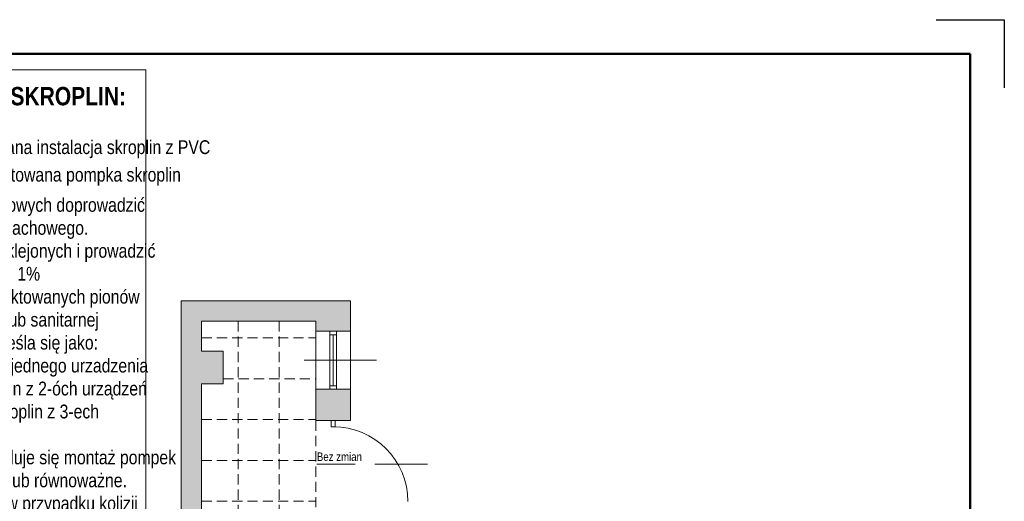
# Model space of a CAD drawing. Header units: millimetres. Extents: x -23540 to 53212, y -37964 to 41185.
# Tile 137 of 203: x 2018 to 3466, y -29507 to -28799. Entities that reach past the tile are written whole.
import ezdxf

# ---------------------------------------------------------------- set-up
doc = ezdxf.new("R2010")
doc.units = ezdxf.units.MM
doc.linetypes.add('DASHEDX2', pattern=[1.5, 1, -0.5])
doc.layers.get('0').update_dxf_attribs({"lineweight": 18})
for name, color, linetype, lineweight in [('BA_txs', 2, 'Continuous', 18), ('M_Ramki do druku', 7, 'Continuous', 18), ('M_Ramki rysunków', 2, 'Continuous', 18), ('MM_KS_OPISY', 7, 'Continuous', 9), ('mm_wentylacja_bloki', 7, 'Continuous', 18), ('PG_PRZERYWANE_ŚREDNIE', 1, 'DASHEDX2', 18), ('PG_ŚCIANY_DZIAŁOWE', 3, 'Continuous', 18)]:
    doc.layers.add(name, color=color, linetype=linetype, lineweight=lineweight)
doc.styles.add('BIKTS', font='bikromsw.shx', dxfattribs={"width": 0.85})
doc.styles.get("Standard").update_dxf_attribs({"font": 'arial.ttf'})

msp = doc.modelspace()

# ---------------------------------------------------------------- hatches: boundary and pattern name
at = {"layer": 'PG_ŚCIANY_DZIAŁOWE', "true_color": 0x636466, "transparency": 33554610}
h = msp.add_hatch(color=251, dxfattribs=at)
h.dxf.hatch_style = 1
h.paths.add_polyline_path([(2285.6, -29334.5), (2317.6, -29334.5), (2317.6, -29286.5), (2285.6, -29286.5), (2285.6, -29242.5), (2453.6, -29242.5), (2453.6, -29257.2), (2504.6, -29257.2), (2504.6, -29212.5), (2255.6, -29212.5), (2255.6, -29673.5), (1165.1, -29673.5), (1165.1, -29703.5), (1257.1, -29703.5), (1257.1, -29717.5), (1300.1, -29717.5), (1300.1, -29703.5), (1856.1, -29703.5), (1856.1, -29717.5), (1900.1, -29717.5), (1900.1, -29703.5), (2285.6, -29703.5)])
h = msp.add_hatch(color=251, dxfattribs=at)
h.dxf.hatch_style = 1
h.paths.add_polyline_path([(2504.6, -29342.2), (2453.6, -29342.2), (2453.6, -29388.5), (2504.6, -29388.5)])

# ---------------------------------------------------------------- linework, layer by layer
at = {"color": 251, "lineweight": 20, "true_color": 0x636466}
for p, q in [((2504.6, -29212.5), (2255.6, -29212.5)), ((2255.6, -29212.5), (2255.6, -29673.5)), ((2504.6, -29388.5), (2504.6, -29212.5)), ((2453.6, -29242.5), (2285.6, -29242.5)), ((2285.6, -29242.5), (2285.6, -29286.5)), ((2453.6, -29388.5), (2453.6, -29242.5)), ((2453.6, -29257.2), (2504.6, -29257.2)), ((2285.6, -29286.5), (2317.6, -29286.5)), ((2317.6, -29286.5), (2317.6, -29334.5)), ((2543.1, -29299.7), (2436.3, -29299.7)), ((2317.6, -29334.5), (2285.6, -29334.5)), ((2285.6, -29334.5), (2285.6, -29703.5)), ((2504.6, -29342.2), (2453.6, -29342.2)), ((2504.6, -29388.5), (2453.6, -29388.5))]:
    msp.add_line(p, q, dxfattribs=at)
at = {"color": 251, "true_color": 0x636466}
for p, q in [((2474.1, -29257.2), (2474.1, -29342.2)), ((2474.1, -29262.2), (2484.1, -29262.2)), ((2479.1, -29262.2), (2479.1, -29337.2)), ((2484.1, -29257.2), (2484.1, -29342.2)), ((2484.1, -29337.2), (2474.1, -29337.2)), ((2482.1, -29388.5), (2476.1, -29388.5)), ((2476.1, -29388.5), (2476.1, -29397.5)), ((2476.1, -29397.5), (2482.1, -29397.5)), ((2482.1, -29397.5), (2482.1, -29388.5))]:
    msp.add_line(p, q, dxfattribs=at)
at = {"color": 251, "true_color": 0x636466, "extrusion": (0, 0, -1)}
msp.add_line((2511.7, -29452.5), (2455.2, -29452.5), dxfattribs=at)
at = {"color": 251, "true_color": 0x636466}
msp.add_arc((2479.1, -29507.5), 110, 0, 90, dxfattribs=at)
at = {"layer": 'M_Ramki do druku', "color": 251, "lineweight": -2, "true_color": 0x636466}
msp.add_lwpolyline([(3366.3, -28799), (3466.3, -28799), (3466.3, -28899)], dxfattribs=at)
at = {"layer": 'M_Ramki rysunków', "color": 18, "lineweight": 50, "true_color": 0x000000}
for p, q in [((596.3, -28849), (3416.3, -28849)), ((3416.3, -28849), (3416.3, -32949))]:
    msp.add_line(p, q, dxfattribs=at)
at = {"layer": 'MM_KS_OPISY'}
msp.add_line((2618, -29452.5), (2540.5, -29452.5), dxfattribs=at)
at = {"layer": 'mm_wentylacja_bloki'}
msp.add_line((1519.8, -28872.8), (2203.6, -28872.8), dxfattribs=at)
msp.add_lwpolyline([(2203.6, -28872.8), (2203.6, -29651.8), (1519.8, -29651.8), (1519.8, -28872.8)], dxfattribs=at)
at = {"layer": 'PG_PRZERYWANE_ŚREDNIE', "color": 251, "lineweight": 15, "ltscale": 15, "true_color": 0x636466}
for p, q in [((2339.6, -29242.5), (2339.6, -31872.5)), ((2399.6, -29242.5), (2399.6, -31843.6)), ((2285.6, -29267), (2453.6, -29267)), ((2317.6, -29327), (2453.6, -29327)), ((2285.6, -29387), (2453.6, -29387)), ((2453.6, -29388.5), (2453.6, -29516.5)), ((2285.6, -29447), (2453.6, -29447)), ((2285.6, -29507), (2453.6, -29507))]:
    msp.add_line(p, q, dxfattribs=at)

# ---------------------------------------------------------------- texts
at = {"layer": 'BA_txs', "color": 251, "true_color": 0x636466, "style": 'BIKTS', "width": 0.85}
msp.add_text('Bez zmian', height=12.5, dxfattribs=at).set_placement((2455.2, -29447.9))
at = {"layer": 'mm_wentylacja_bloki', "width": 698.349, "attachment_point": 2}
for s, insert, char_height in [('{\\fArial Narrow|b1|i0|c238|p34;LEGENDA - INSTALACJA SKROPLIN:}', (1898, -28897.9), 27), ('{\\fArial Narrow|b0|i0|c238|p34;Projektowana instalacja skroplin z PVC}', (2097.3, -28976.3), 20.25), ('{\\fArial Narrow|b0|i0|c238|p34;Projektowana pompka skroplin }', (2097.3, -29016.8), 20.25), ('{\\fArial Narrow|b0|i0|c238|p34;1. Instalację skroplin dla urządzeń dachowych doprowadzić \\Pw pobliże najbliższego wpustu dachowego.\\P2. Instalację skroplin wykonać z rur PVC klejonych i prowadzić \\Pze spadkiem minimalnym 1%\\P3. Skropliny wpiąć do istniejących/projektowanych pionów \\Pinstalacji kanalizacji deszczowej lub sanitarnej\\P4. Średnice instalacji sktoplin określa się jako:\\P- 1" PVC - dla odprowadzenia skroplin z jednego urzadzenia\\P- 1 1/2" PVC - dla odprowadzenia skroplin z 2-óch urządzeń\\P- 2" PVC - dla odprowadzenia skroplin z 3-ech \\P^Ilub więcej urządzeń\\P5.  Dla jednostek ścienno-sufitowych przewiduje się montaż pompek skroplin prod. Aspen typ MiniOrange lub równoważne.\\P6. Pompki skroplin montować również w przypadku kolizji \\Pinstalacji z innymi instalacjami i elementami konstrukcji \\Pbudynku - decyzję o montażu pompki skroplin podejmie Wykonawca, za potwierdzeniem Inwestora.}', (1898, -29061.2), 20.25)]:
    msp.add_mtext(s, dxfattribs=dict(at, insert=insert, char_height=char_height))

doc.saveas('drawing.dxf')
